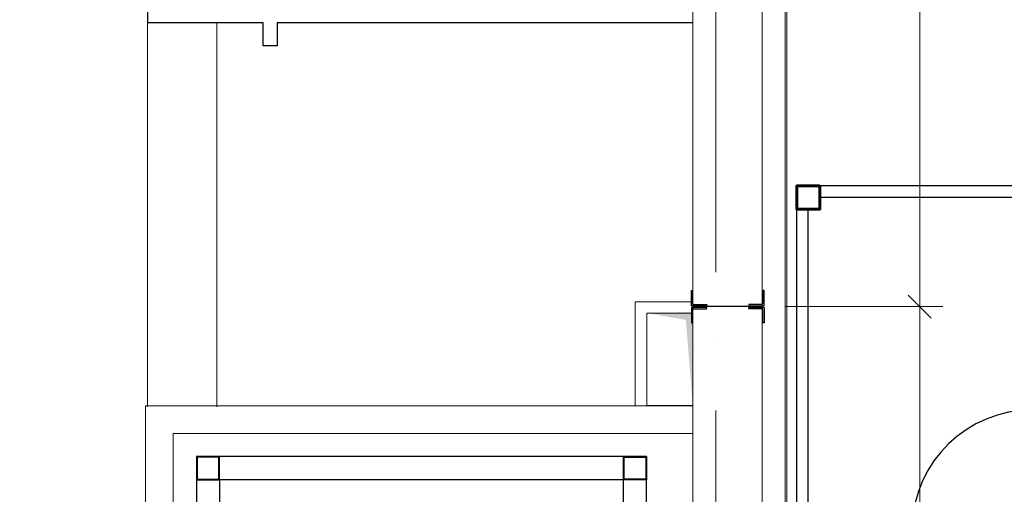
# Model space of a CAD drawing. Header units: millimetres. Extents: x 363306 to 7757304, y 1022887 to 1207196.
# Tile 177 of 256: x 994947 to 999211, y 1081147 to 1083204. Entities that reach past the tile are written whole.
import ezdxf

# ---------------------------------------------------------------- set-up
doc = ezdxf.new("R2010")
doc.units = ezdxf.units.MM
doc.linetypes.add('ACAD_ISO10W100', pattern=[18, 12, -3, 0, -3])
for name, color, linetype, lineweight in [('.', 7, 'Continuous', 15), ('5   0.30', 1, 'Continuous', 30), ('expl', 234, 'Continuous', 13), ('Метал', 157, 'Continuous', 30), ('размеры', 12, 'Continuous', 15)]:
    doc.layers.add(name, color=color, linetype=linetype, lineweight=lineweight)
doc.layers.add('0 @ 100', color=7, linetype='Continuous')
doc.layers.add('kcd_tx', color=7, linetype='Continuous')
doc.layers.add('АСО-стены кирпич 380 мм', color=7, linetype='Continuous', lineweight=35, true_color=0x745739)
doc.styles.add('iso', font='isocpeur.TTF')
doc.styles.get("Standard").update_dxf_attribs({"font": 'isocpeui.ttf'})
doc.styles.add('ГОСТ 2.304', font='isocpeui.ttf')
doc.dimstyles.new('Санжар', dxfattribs={"dimtxt": 240, "dimasz": 200, "dimexe": 200, "dimexo": 200, "dimgap": 50, "dimtad": 1, "dimdec": 0, "dimtxsty": 'Standard', "dimblk": 'OBLIQUE', "dimcen": 2.5, "dimdle": 200, "dimclrd": 152, "dimclre": 152, "dimclrt": 152, "dimadec": 0, "dimazin": 0, "dimtfac": 1, "dimtdec": 0, "dimtmove": 0, "dimatfit": 3, "dimldrblk": 'OBLIQUE', "dimfxl": 0, "dimlwd": 0, "dimlwe": 0, "dimarcsym": 0})

# ---------------------------------------------------------------- blocks, each defined once
blk = doc.blocks.new('werfsdsss')
at = {"ltscale": 100}
for p, q in [((-579699.3, 1431200.2), (-579699.3, 1437355.2)), ((-577649.3, 1437355.2, 0), (-579699.3, 1437355.2, 0)), ((-577749.3, 1437305.2, 0), (-579599.3, 1437305.2, 0)), ((-579649.3, 1433155.2), (-579649.3, 1437255.2))]:
    blk.add_line(p, q, dxfattribs=at)
at = {"layer": 'expl', "lineweight": 30}
blk.add_arc((-578680.5, 1435865.3, 0), 519, 1.6463, 178.3537, dxfattribs=at)
at = {"layer": 'размеры', "lineweight": 60, "ltscale": 5}
blk.add_lwpolyline([(-579599.3, 1437355.2), (-579599.3, 1437255.2), (-579699.3, 1437255.2), (-579699.3, 1437355.2)], close=True, dxfattribs=at)
blk = doc.blocks.new('*U35')
at = {"color": 0, "linetype": 'ByBlock', "lineweight": -2, "ltscale": 100}
blk.add_lwpolyline([(0, 0), (63, 0), (63, 2.7, 0.414214), (60.7, 5), (12, 5, -0.414214), (5, 12), (5, 60.7, 0.414214), (2.7, 63), (0, 63)], format="xyb", close=True, dxfattribs=at)
blk = doc.blocks.new('*U434')
at = {"color": 0, "linetype": 'ByBlock', "lineweight": -2, "ltscale": 100}
blk.add_lwpolyline([(0, 0), (63, 0), (63, 2.7, 0.414214), (60.7, 5), (12, 5, -0.414214), (5, 12), (5, 60.7, 0.414214), (2.7, 63), (0, 63)], format="xyb", close=True, dxfattribs=at)
blk = doc.blocks.new('_Oblique')
at = {"color": 0, "linetype": 'ByBlock', "lineweight": -2}
blk.add_line((-0.5, -0.5), (0.5, 0.5), dxfattribs=at)
blk = doc.blocks.new('*D665')
at = {"layer": 'Defpoints', "color": 0, "lineweight": 25, "ltscale": 100, "transparency": 16777216}
for p in [(998162.3, 1085110.4), (998844.8, 1085110.4), (998162.3, 1081960.4)]:
    blk.add_point(p, dxfattribs=at)
at = {"layer": 'kcd_tx', "lineweight": 0, "ltscale": 100, "transparency": 16777216}
for p, q in [((998844.8, 1081860.4), (998844.8, 1085210.4)), ((998262.3, 1085110.4), (998944.8, 1085110.4)), ((998262.3, 1081960.4), (998944.8, 1081960.4))]:
    blk.add_line(p, q, dxfattribs=at)
at = {"layer": 'kcd_tx', "lineweight": 0, "ltscale": 100, "transparency": 16777216, "xscale": 100, "yscale": 100, "zscale": 100}
for p, rotation in [((998844.8, 1085110.4), 90), ((998844.8, 1081960.4), 270)]:
    blk.add_blockref('_Oblique', p, dxfattribs=dict(at, rotation=rotation))
at = {"layer": 'kcd_tx', "lineweight": 15, "ltscale": 100, "transparency": 16777216, "insert": (998674.8, 1083535.4), "char_height": 240, "attachment_point": 5, "rotation": 90}
blk.add_mtext('3150', dxfattribs=at)
blk = doc.blocks.new('*D666')
at = {"layer": 'Defpoints', "color": 0, "lineweight": 25, "ltscale": 100, "transparency": 16777216}
for p in [(998162.3, 1081960.4), (998844.8, 1081960.4), (998162.3, 1078810.4)]:
    blk.add_point(p, dxfattribs=at)
at = {"layer": 'kcd_tx', "lineweight": 0, "ltscale": 100, "transparency": 16777216}
for p, q in [((998844.8, 1078710.4), (998844.8, 1082060.4)), ((998262.3, 1081960.4), (998944.8, 1081960.4)), ((998262.3, 1078810.4), (998944.8, 1078810.4))]:
    blk.add_line(p, q, dxfattribs=at)
at = {"layer": 'kcd_tx', "lineweight": 0, "ltscale": 100, "transparency": 16777216, "xscale": 100, "yscale": 100, "zscale": 100}
for p, rotation in [((998844.8, 1081960.4), 90), ((998844.8, 1078810.4), 270)]:
    blk.add_blockref('_Oblique', p, dxfattribs=dict(at, rotation=rotation))
at = {"layer": 'kcd_tx', "lineweight": 15, "ltscale": 100, "transparency": 16777216, "insert": (998674.8, 1080385.4), "char_height": 240, "attachment_point": 5, "rotation": 90}
blk.add_mtext('3150', dxfattribs=at)

msp = doc.modelspace()

# ---------------------------------------------------------------- hatches: boundary and pattern name
at = {"layer": '.', "lineweight": 0, "ltscale": 100, "transparency": 33554687}
h = msp.add_hatch(color=256, dxfattribs=at)
h.dxf.hatch_style = 1
h.paths.add_polyline_path([(997662.366, 1081933.096), (997862.366, 1081935.935), (997862.053, 1081531.68), (997832.002, 1081903.044)])

# ---------------------------------------------------------------- linework, layer by layer
at = {"lineweight": 0, "ltscale": 100}
for p, q in [((998162.268, 1078060.387), (998162.268, 1085310.387)), ((997862.268, 1079010.387), (997862.268, 1084910.387)), ((997862.268, 1081530.387), (995492.268, 1081530.387)), ((995492.268, 1081530.387), (995492.268, 1078810.387)), ((997862.268, 1081410.387), (995612.268, 1081410.387)), ((995612.268, 1081410.387), (995612.268, 1078810.387))]:
    msp.add_line(p, q, dxfattribs=at)
at = {"color": 1, "linetype": 'ACAD_ISO10W100', "lineweight": 9, "ltscale": 100}
msp.add_line((997962.268, 1085110.387), (997962.268, 1066417.835), dxfattribs=at)
at = {"color": 18, "lineweight": 0, "true_color": 0x000000}
msp.add_line((998162.268, 1081960.387), (997862.268, 1081960.387), dxfattribs=at)
at = {"color": 252, "lineweight": 0, "ltscale": 100}
msp.add_lwpolyline([(998269.268, 1078060.387), (998269.268, 1085417.387), (995462.268, 1085417.387)], dxfattribs=at)
at = {"color": 32, "lineweight": 0, "ltscale": 100}
msp.add_lwpolyline([(998262.268, 1078060.387), (998262.268, 1085410.387), (995462.268, 1085410.387)], dxfattribs=at)
at = {"lineweight": 9, "ltscale": 100}
for points in [[(995500.338, 1081526.635), (995500.338, 1083190.387)], [(995800.338, 1081526.635), (995800.338, 1083190.387)]]:
    msp.add_lwpolyline(points, dxfattribs=at)
at = {"color": 144, "lineweight": 0, "ltscale": 100}
msp.add_lwpolyline([(997862.366, 1081981.68), (997612.366, 1081981.68), (997612.366, 1081531.68)], dxfattribs=at)
at = {"lineweight": 0, "ltscale": 100}
msp.add_lwpolyline([(997862.366, 1081531.68), (997662.366, 1081531.68), (997662.366, 1081931.68), (997862.366, 1081931.68)], close=True, dxfattribs=at)
at = {"color": 46, "lineweight": 25}
for points in [[(997662.268, 1079110.387), (997662.268, 1081310.387), (995712.268, 1081310.387), (995712.268, 1079210.387)], [(997562.268, 1079110.387), (997562.268, 1081210.387), (995812.268, 1081210.387), (995812.268, 1079210.387)]]:
    msp.add_lwpolyline(points, dxfattribs=at)
at = {"layer": '5   0.30', "lineweight": 30, "ltscale": 200}
msp.add_line((998154.362, 1081960.387), (997870.173, 1081960.387), dxfattribs=at)
msp.add_line((998154.362, 1081960.387), (997870.173, 1081960.387), dxfattribs=at)
at = {"layer": 'АСО-стены кирпич 380 мм', "color": 5, "lineweight": 25}
msp.add_lwpolyline([(997862.268, 1083190.387), (996062.267, 1083190.387), (996062.267, 1083090.387), (996002.267, 1083090.387), (996002.267, 1083190.387), (995502.268, 1083190.387), (995502.268, 1083250.387), (997862.268, 1083250.387)], dxfattribs=at)
at = {"layer": 'Метал', "color": 0, "lineweight": 30}
for points in [[(995812.268, 1081210.387), (995812.268, 1081310.387), (995712.268, 1081310.387), (995712.268, 1081210.387)], [(997562.268, 1081210.387), (997562.268, 1081310.387), (997662.268, 1081310.387), (997662.268, 1081210.387)]]:
    msp.add_lwpolyline(points, close=True, dxfattribs=at)
at = {"layer": 'Метал', "color": 0, "lineweight": 25}
for points in [[(995809.268, 1081213.387), (995809.268, 1081307.387), (995715.268, 1081307.387), (995715.268, 1081213.387)], [(997565.268, 1081213.387), (997565.268, 1081307.387), (997659.268, 1081307.387), (997659.268, 1081213.387)]]:
    msp.add_lwpolyline(points, close=True, dxfattribs=at)

# ---------------------------------------------------------------- block references
at = {"lineweight": 60}
msp.add_blockref('werfsdsss', (1578011.542, -354871.623), dxfattribs=at)
at = {"layer": '5   0.30', "lineweight": 30, "ltscale": 200, "extrusion": (0, 0, -1), "xscale": 1.05763968, "yscale": 1.05763968, "zscale": -1.05763968, "rotation": 90.00000000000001}
msp.add_blockref('*U434', (-997855.847, 1081964.466), dxfattribs=at)
at = {"layer": '5   0.30', "lineweight": 30, "ltscale": 200, "yscale": 1.05763968, "zscale": 1.05763968}
for name, p, xscale, rotation in [('*U434', (998170.699, 1081964.466), 1.05763968, 90.00000000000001), ('*U35', (997855.847, 1081956.308), 1.05763968, 270), ('*U35', (998170.699, 1081956.308), -1.05763968, 90)]:
    msp.add_blockref(name, p, dxfattribs=dict(at, xscale=xscale, rotation=rotation))

# ---------------------------------------------------------------- texts
at = {"lineweight": 9, "insert": (954613.151, 1083015.009), "char_height": 400, "width": 9717.00309, "attachment_point": 1, "style": 'iso'}
msp.add_mtext('\\pi1764.372;{\\fISOCPEUR|b0|i1|c204|p34;Примерных вид для\\P\\pi488.236;стена монтажа (Газоблок)}', dxfattribs=at)
at = {"layer": '0 @ 100', "color": 7, "insert": (761996.908, 1075986.433), "char_height": 318.940213, "width": 19697.5359, "attachment_point": 4, "style": 'ГОСТ 2.304'}
msp.add_mtext('\\pi5457.36288;{\\fISOCPEUR|b1|i1|c204|p34;Характеристика участка строительства:\\P\\pi0;\\P}Расчетная зимняя температура воздух 15 °С.\\PСкоростной напор ветра   - 38кг/м2.\\PВес снегового покрова    - 50кг/м2.\\PКлассификация зданий по функциональной пожарной опасности - Ф 4.1 \\PКоэффициент надежности по назначению - 0.95\\P\\P^IПроектом разработано подъёмник для мало мобильных граждан населения грузоподъемностью 250 кг. скоростью 0,25 см/с. Двери шахт подъёмника противопожарные с пределом огнестойкости El 30. Подъёмники оборудованы кабинами габаритами 1500х1500 мм, ширина дверей кабины обеспечивает проезд инвалидной коляски. Для экстренных случаев подъёмник оснащен дополнительным аккумулятором и механическим спуском для безопасного спуска пассажира в нулевую отметку. Так же в дверях подъёмника установлены замки датчики которые открываются с ключевыми картами, чтобы открыть двери подъёмника.\\P^IС внешней и внутренней стороны наружных стен предусмотрено обшивка из аквапанелей толщиной 12,5мм с утеплением из минераловатной ваты на кварцевой основе, А =0,040 Вт/мС, толщиной 100мм. (по теплотехническому расчету). Наружная отделка из органическое стекло.\\P^IПодрядчик обязан предоставить заказчику сертификаты соответствия и пожарной безопасности на фасадную систему и все применяемые в данной системе материалы и изделия.\\PКонструкции, изделия и материалы применены по действующим стандартам, ТУ, сертификатам. На путях эвакуации используются отделочные материалы, соответствующие требованиям п. 5.25 ШНК 2.01.02-04.\\PОтделка стен с внутренней стороны окраска водоэмульсионными красками светлых тонов. Во внутренней и наружной отделке использованы современные отделочные материалы используемые на территории Республики Узбекистан.\\P^IКрыша - скатная из металлических профилированных листов с полимерными покрытиями с обеих сторон толщ.0,55мм по металлическим конструкциям.\\P^IПо периметру наружных стен устраивается бетонная отмостка. Бетон кл.В 7,5 шириной 1000 мм, толщиной 50 мм по гравийному основанию толщиной 100 мм -150 мм.\\P^IВсе строительно-монтажные работы вести согласно указаний соответствующих строительных норм и проекта производства работ (П.П.Р.) на основании ШНК 3.01.01 - 03 и КМК 3.01.02 - 00.', dxfattribs=at)

# ---------------------------------------------------------------- dimensions: what is measured, and where the dimension line sits
at = {"layer": 'kcd_tx', "color": 134, "lineweight": 15, "ltscale": 100}
for base, p1, p2, picture, middle in [((998844.762, 1085110.387), (998162.268, 1081960.387), (998162.268, 1085110.387), '*D665', (998674.762, 1083535.387)), ((998844.762, 1081960.387), (998162.268, 1078810.387), (998162.268, 1081960.387), '*D666', (998674.762, 1080385.387))]:
    dim = msp.add_linear_dim(base=base, p1=p1, p2=p2, angle=90, dimstyle='Санжар', override={"dimasz": 100, "dimexe": 100, "dimexo": 100, "dimdle": 100, "dimclrd": 256, "dimclre": 256, "dimclrt": 256, "dimtmove": 1, "dimfxl": 0, "dimarcsym": 2}, dxfattribs=at)
    dim.commit()
    dim.dimension.update_dxf_attribs({"geometry": picture, "text_midpoint": middle})

doc.saveas('drawing.dxf')
